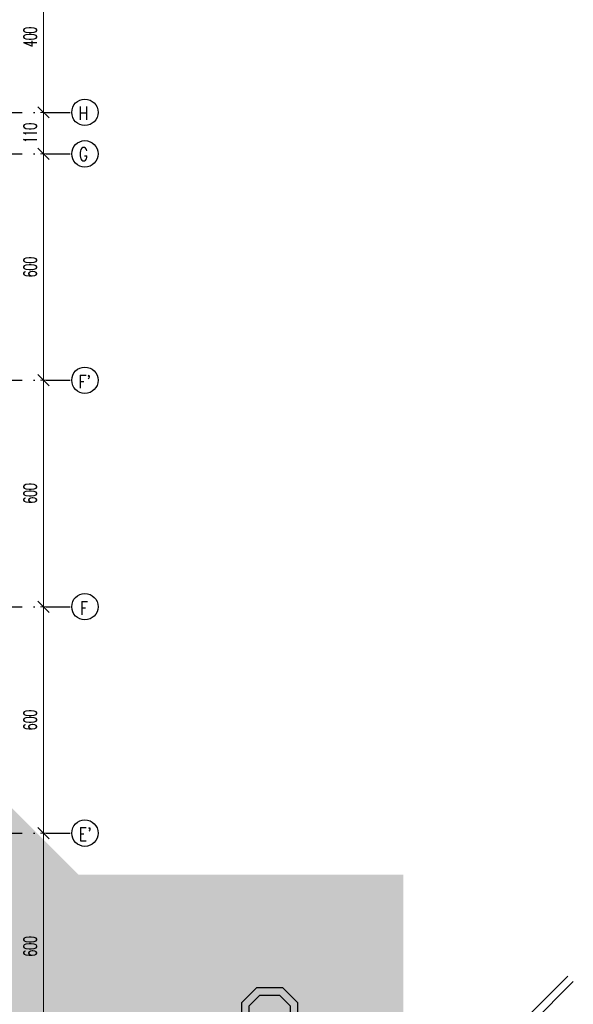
# Model space of a CAD drawing. Header units: centimetres. Extents: x -10729 to 23827, y -4437 to 19798.
# Tile 91 of 95: x 13517 to 14985, y 9946 to 12555. Entities that reach past the tile are written whole.
import ezdxf

# ---------------------------------------------------------------- set-up
doc = ezdxf.new("R2010")
doc.units = ezdxf.units.CM
doc.header["$PDMODE"] = 35
doc.header["$PDSIZE"] = 0.1
doc.linetypes.add('Osie rzutów$0$DASHDOT2', pattern=[12.7, 6.35, -3.175, 0, -3.175])
doc.layers.get('0').update_dxf_attribs({"color": 8})
doc.layers.get('DEFPOINTS').update_dxf_attribs({"color": 8})
for name, color, linetype in [('Kondygnacja  -0_5$0$ARCH_GRUNT', 8, 'Continuous'), ('Kondygnacja  -0_5$0$ARCH_ŻELBET_IST', 8, 'Continuous'), ('Osie rzutów$0$ARCH_INFO_OSIE_IST', 8, 'Osie rzutów$0$DASHDOT2'), ('Osie rzutów$0$ARCH_INFO_OSIE_OPISY_IST', 8, 'Continuous')]:
    doc.layers.add(name, color=color, linetype=linetype)
doc.layers.add('Osie rzutów$0$ARCH_INFO_WYMIARY', color=8, linetype='Continuous', lineweight=9)
doc.styles.add('Osie rzutów$0$ROMANS-250-CM', font='romans.shx', dxfattribs={"width": 0.8, "height": 50})
doc.styles.add('Osie rzutów$0$wymiary_cuprum', font='Romans.shx', dxfattribs={"width": 0.6})
doc.dimstyles.new('Osie rzutów$0$ARCH_ CT', dxfattribs={"dimtxt": 20, "dimasz": 20, "dimexe": 12, "dimexo": 20, "dimgap": 5, "dimtad": 1, "dimdec": 1, "dimrnd": 0.5, "dimzin": 9, "dimdsep": 46, "dimtxsty": 'Osie rzutów$0$wymiary_cuprum', "dimblk": 'Osie rzutów$0$_Oblique', "dimcen": 8, "dimdle": 12, "dimclrd": 256, "dimclre": 256, "dimclrt": 55, "dimadec": 1, "dimazin": 0, "dimtfac": 1, "dimtdec": 1, "dimtmove": 1, "dimatfit": 2, "dimldrblk": 'Osie rzutów$0$_Dot', "dimfxl": 50, "dimtolj": 1, "dimtzin": 0, "dimlwd": -1, "dimlwe": -1, "dimarcsym": 0})

# ---------------------------------------------------------------- blocks, each defined once
blk = doc.blocks.new('Osie rzutów$0$_Oblique')
at = {"color": 0, "linetype": 'ByBlock', "lineweight": -2}
blk.add_line((-0.5, -0.5), (0.5, 0.5), dxfattribs=at)
blk = doc.blocks.new('*D64')
at = {"layer": 'DEFPOINTS', "color": 0}
for p in [(13613.9, 12200), (13580, 11600), (13613.9, 11600)]:
    blk.add_point(p, dxfattribs=at)
at = {"layer": 'Osie rzutów$0$ARCH_INFO_WYMIARY'}
for p, q in [((13598.9, 12200), (13572, 12200)), ((13580, 12208), (13580, 11592)), ((13598.9, 11600), (13572, 11600))]:
    blk.add_line(p, q, dxfattribs=at)
at = {"layer": 'Osie rzutów$0$ARCH_INFO_WYMIARY', "xscale": 30, "yscale": 30, "zscale": 30}
for p, rotation in [((13580, 12200), 90), ((13580, 11600), 270)]:
    blk.add_blockref('Osie rzutów$0$_Oblique', p, dxfattribs=dict(at, rotation=rotation))
at = {"layer": 'Osie rzutów$0$ARCH_INFO_WYMIARY', "color": 55, "insert": (13544.5, 11900), "char_height": 35, "attachment_point": 5, "rotation": 90, "style": 'Osie rzutów$0$wymiary_cuprum'}
blk.add_mtext('\\A1;600', dxfattribs=at)
blk = doc.blocks.new('Osie rzutów$0$_Dot')
at = {"color": 0, "linetype": 'ByBlock', "lineweight": -2}
blk.add_line((-0.5, 0), (-1, 0), dxfattribs=at)
at = {"color": 0, "linetype": 'ByBlock', "const_width": 0.5}
blk.add_lwpolyline([(-0.25, 0, 1), (0.25, 0, 1)], format="xyb", close=True, dxfattribs=at)
blk = doc.blocks.new('*D65')
at = {"layer": 'DEFPOINTS', "color": 0}
for p in [(13613.9, 12310), (13580, 12200), (13613.9, 12200)]:
    blk.add_point(p, dxfattribs=at)
at = {"layer": 'Osie rzutów$0$ARCH_INFO_WYMIARY'}
for p, q in [((13580, 12318), (13580, 12192)), ((13598.9, 12310), (13572, 12310)), ((13598.9, 12200), (13572, 12200))]:
    blk.add_line(p, q, dxfattribs=at)
at = {"layer": 'Osie rzutów$0$ARCH_INFO_WYMIARY', "xscale": 30, "yscale": 30, "zscale": 30}
for p, rotation in [((13580, 12310), 90), ((13580, 12200), 270)]:
    blk.add_blockref('Osie rzutów$0$_Oblique', p, dxfattribs=dict(at, rotation=rotation))
at = {"layer": 'Osie rzutów$0$ARCH_INFO_WYMIARY', "color": 55, "insert": (13544.5, 12255), "char_height": 35, "attachment_point": 5, "rotation": 90, "style": 'Osie rzutów$0$wymiary_cuprum'}
blk.add_mtext('\\A1;110', dxfattribs=at)
blk = doc.blocks.new('*D66')
at = {"layer": 'DEFPOINTS', "color": 0}
for p in [(13613.9, 12710), (13580, 12310), (13613.9, 12310)]:
    blk.add_point(p, dxfattribs=at)
at = {"layer": 'Osie rzutów$0$ARCH_INFO_WYMIARY'}
for p, q in [((13598.9, 12710), (13572, 12710)), ((13580, 12718), (13580, 12302)), ((13598.9, 12310), (13572, 12310))]:
    blk.add_line(p, q, dxfattribs=at)
at = {"layer": 'Osie rzutów$0$ARCH_INFO_WYMIARY', "xscale": 30, "yscale": 30, "zscale": 30}
for p, rotation in [((13580, 12710), 90), ((13580, 12310), 270)]:
    blk.add_blockref('Osie rzutów$0$_Oblique', p, dxfattribs=dict(at, rotation=rotation))
at = {"layer": 'Osie rzutów$0$ARCH_INFO_WYMIARY', "color": 55, "insert": (13544.5, 12510), "char_height": 35, "attachment_point": 5, "rotation": 90, "style": 'Osie rzutów$0$wymiary_cuprum'}
blk.add_mtext('\\A1;400', dxfattribs=at)
blk = doc.blocks.new('*D67')
at = {"layer": 'DEFPOINTS', "color": 0}
for p in [(13613.9, 11600), (13580, 11000), (13613.9, 11000)]:
    blk.add_point(p, dxfattribs=at)
at = {"layer": 'Osie rzutów$0$ARCH_INFO_WYMIARY'}
for p, q in [((13598.9, 11600), (13572, 11600)), ((13580, 11608), (13580, 10992)), ((13598.9, 11000), (13572, 11000))]:
    blk.add_line(p, q, dxfattribs=at)
at = {"layer": 'Osie rzutów$0$ARCH_INFO_WYMIARY', "xscale": 30, "yscale": 30, "zscale": 30}
for p, rotation in [((13580, 11600), 90), ((13580, 11000), 270)]:
    blk.add_blockref('Osie rzutów$0$_Oblique', p, dxfattribs=dict(at, rotation=rotation))
at = {"layer": 'Osie rzutów$0$ARCH_INFO_WYMIARY', "color": 55, "insert": (13544.5, 11300), "char_height": 35, "attachment_point": 5, "rotation": 90, "style": 'Osie rzutów$0$wymiary_cuprum'}
blk.add_mtext('\\A1;600', dxfattribs=at)
blk = doc.blocks.new('*D68')
at = {"layer": 'DEFPOINTS', "color": 0}
for p in [(13613.9, 11000), (13580, 10400), (13613.9, 10400)]:
    blk.add_point(p, dxfattribs=at)
at = {"layer": 'Osie rzutów$0$ARCH_INFO_WYMIARY'}
for p, q in [((13598.9, 11000), (13572, 11000)), ((13580, 11008), (13580, 10392)), ((13598.9, 10400), (13572, 10400))]:
    blk.add_line(p, q, dxfattribs=at)
at = {"layer": 'Osie rzutów$0$ARCH_INFO_WYMIARY', "xscale": 30, "yscale": 30, "zscale": 30}
for p, rotation in [((13580, 11000), 90), ((13580, 10400), 270)]:
    blk.add_blockref('Osie rzutów$0$_Oblique', p, dxfattribs=dict(at, rotation=rotation))
at = {"layer": 'Osie rzutów$0$ARCH_INFO_WYMIARY', "color": 55, "insert": (13544.5, 10700), "char_height": 35, "attachment_point": 5, "rotation": 90, "style": 'Osie rzutów$0$wymiary_cuprum'}
blk.add_mtext('\\A1;600', dxfattribs=at)
blk = doc.blocks.new('*D69')
at = {"layer": 'DEFPOINTS', "color": 0}
for p in [(13613.9, 10400), (13580, 9800), (13613.9, 9800)]:
    blk.add_point(p, dxfattribs=at)
at = {"layer": 'Osie rzutów$0$ARCH_INFO_WYMIARY'}
for p, q in [((13598.9, 10400), (13572, 10400)), ((13580, 10408), (13580, 9792)), ((13598.9, 9800), (13572, 9800))]:
    blk.add_line(p, q, dxfattribs=at)
at = {"layer": 'Osie rzutów$0$ARCH_INFO_WYMIARY', "xscale": 30, "yscale": 30, "zscale": 30}
for p, rotation in [((13580, 10400), 90), ((13580, 9800), 270)]:
    blk.add_blockref('Osie rzutów$0$_Oblique', p, dxfattribs=dict(at, rotation=rotation))
at = {"layer": 'Osie rzutów$0$ARCH_INFO_WYMIARY', "color": 55, "insert": (13544.5, 10100), "char_height": 35, "attachment_point": 5, "rotation": 90, "style": 'Osie rzutów$0$wymiary_cuprum'}
blk.add_mtext('\\A1;600', dxfattribs=at)
blk = doc.blocks.new('Osie rzutów')
at = {"layer": 'Osie rzutów$0$ARCH_INFO_OSIE_IST', "ltscale": 10}
for p, q in [((4436.04, 12310), (13655, 12310)), ((4436.04, 12200), (13655, 12200)), ((4436.04, 11600), (13655, 11600)), ((4436.04, 11000), (13655, 11000)), ((4436.04, 10400), (13655, 10400))]:
    blk.add_line(p, q, dxfattribs=at)
at = {"layer": 'Osie rzutów$0$ARCH_INFO_OSIE_OPISY_IST'}
for centre in [(13690, 12310), (13690, 12200), (13690, 11600), (13690, 11000), (13690, 10400)]:
    blk.add_circle(centre, 35, dxfattribs=at)
at = {"layer": 'Osie rzutów$0$ARCH_INFO_OSIE_OPISY_IST', "style": 'Osie rzutów$0$ROMANS-250-CM', "width": 0.8}
for s, p in [('H', (13672.8, 12290.17)), ('G', (13673.37, 12181.64)), ("F'", (13672.46, 11578.74)), ('F', (13676.73, 10978.73)), ("E'", (13673.04, 10379.79))]:
    blk.add_text(s, height=35, dxfattribs=at).set_placement(p)
at = {"layer": 'Osie rzutów$0$ARCH_INFO_WYMIARY'}
for base, p1, p2, picture, middle in [((13580, 12310), (13613.93, 12710), (13613.93, 12310), '*D66', (13580, 12510)), ((13580, 12200), (13613.93, 12310), (13613.93, 12200), '*D65', (13580, 12255))]:
    dim = blk.add_linear_dim(base=base, p1=p1, p2=p2, angle=270, dimstyle='Osie rzutów$0$ARCH_ CT', override={"dimtxt": 35, "dimasz": 30, "dimexe": 8, "dimexo": 15, "dimgap": 18, "dimdle": 8}, dxfattribs=at)
    dim.commit()
    dim.dimension.update_dxf_attribs({"geometry": picture, "text_midpoint": middle, "dimtype": 128})
for base, p1, p2, picture, middle in [((13580, 11600), (13613.93, 12200), (13613.93, 11600), '*D64', (13544.5, 11900)), ((13580, 11000), (13613.93, 11600), (13613.93, 11000), '*D67', (13544.5, 11300)), ((13580, 10400), (13613.93, 11000), (13613.93, 10400), '*D68', (13544.5, 10700)), ((13580, 9800), (13613.93, 10400), (13613.93, 9800), '*D69', (13544.5, 10100))]:
    dim = blk.add_linear_dim(base=base, p1=p1, p2=p2, angle=270, dimstyle='Osie rzutów$0$ARCH_ CT', override={"dimtxt": 35, "dimasz": 30, "dimexe": 8, "dimexo": 15, "dimgap": 18, "dimdle": 8}, dxfattribs=at)
    dim.commit()
    dim.dimension.update_dxf_attribs({"geometry": picture, "text_midpoint": middle})

msp = doc.modelspace()

# ---------------------------------------------------------------- hatches: boundary and pattern name
at = {"layer": 'Kondygnacja  -0_5$0$ARCH_GRUNT', "linetype": 'Continuous', "lineweight": 5}
h = msp.add_hatch(dxfattribs=at)
h.set_pattern_fill('EARTH', color=256, scale=15, angle=45, style=0)
h.paths.add_polyline_path([(1133.967, 11046.454), (2362.513, 12275), (4925, 12275), (4925, 14755), (7550.104, 14755), (8720.104, 13585), (9935, 13585), (9935, 12742), (10195, 12742), (10195, 12464.645), (10065.178, 12334.822), (10020.355, 12290), (11107.426, 12290), (13507.426, 9890), (14135, 9890), (14135, 8825), (14045, 8825), (14045, 8794.645), (13865.355, 8615), (13550, 8615), (13550, 8506), (14915, 8507.069), (14915, 8955.706), (14915, 9408.893), (14535, 9611.265), (14535, 10290), (13673.112, 10290), (11273.112, 12690), (10595, 12690), (10595, 13102), (10335, 13102), (10335, 13985), (8885.79, 13985), (7715.79, 15155), (4525, 15155), (4525, 12675), (2196.827, 12675), (851.124, 11329.297)])

# ---------------------------------------------------------------- linework, layer by layer
at = {"layer": 'Kondygnacja  -0_5$0$ARCH_ŻELBET_IST', "ltscale": 4}
for points in [[(14985.485, 10007.201), (14875, 9896.716), (14875, 9675), (14855, 9675), (14855, 9905), (14971.343, 10021.343)], [(14135, 9727.5), (14255, 9727.5), (14255, 9949.995), (14215, 9989.995), (14145, 9989.995), (14105, 9949.995), (14105, 9890)], [(14135, 9747.5), (14235, 9747.5), (14235, 9941.711), (14206.716, 9969.995), (14153.284, 9969.995), (14125, 9941.711), (14125, 9890)]]:
    msp.add_lwpolyline(points, dxfattribs=at)

# ---------------------------------------------------------------- block references
at = {"layer": 'Osie rzutów$0$ARCH_INFO_OSIE_OPISY_IST'}
msp.add_blockref('Osie rzutów', (0, 0), dxfattribs=at)

doc.saveas('drawing.dxf')
